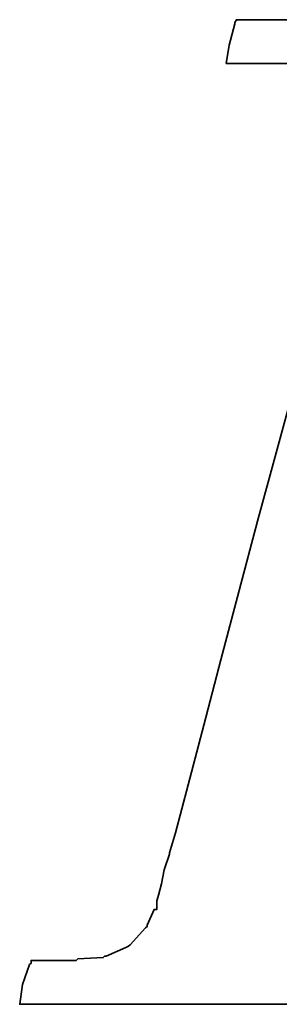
# Model space of a CAD drawing. Extents: x 904 to 1168, y 87 to 232.
# Tile 30 of 45: x 1120.567 to 1121.517, y 152.626 to 156.227. Entities that reach past the tile are written whole.
import ezdxf

# ---------------------------------------------------------------- set-up
doc = ezdxf.new("R2010")
doc.units = 0
doc.header["$MEASUREMENT"] = 0
doc.layers.add('DIM', color=4, linetype='CONTINUOUS')
doc.layers.add('layer 1', color=7, linetype='CONTINUOUS')

# ---------------------------------------------------------------- blocks, each defined once
blk = doc.blocks.new('TBI MOTION logo(完整正式版)')
at = {"layer": 'layer 1', "color": 22, "lineweight": 35}
blk.add_open_spline([(-40.59125, -7.943749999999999), (-40.59125, -7.943749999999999), (-40.97375, -7.943749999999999), (-40.97375, -7.943749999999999), (-40.97375, -7.943749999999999), (-40.97375, -7.943749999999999), (-41.38125, -7.943749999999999), (-41.38125, -7.943749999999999), (-41.38125, -7.943749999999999), (-41.38125, -7.943749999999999), (-41.54874999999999, -7.943749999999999), (-41.54874999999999, -7.943749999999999), (-41.54874999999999, -7.943749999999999), (-41.54874999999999, -7.943749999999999), (-41.59875, -7.943749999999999), (-41.59875, -7.943749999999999), (-41.59875, -7.943749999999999), (-41.59875, -7.943749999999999), (-41.88374999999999, -7.943749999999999), (-41.88374999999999, -7.943749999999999), (-41.88374999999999, -7.943749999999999), (-41.88374999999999, -7.943749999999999), (-41.90875, -7.91875), (-41.90875, -7.91875), (-41.90875, -7.91875), (-41.90875, -7.91875), (-42.19875, -7.871249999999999), (-42.19875, -7.871249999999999), (-42.19875, -7.871249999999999), (-42.19875, -7.871249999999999), (-42.43875, -7.82375), (-42.43875, -7.82375), (-42.43875, -7.82375), (-42.43875, -7.82375), (-42.45875, -7.82375), (-42.45875, -7.82375), (-42.45875, -7.82375), (-42.45875, -7.82375), (-42.48624999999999, -7.82375), (-42.48624999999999, -7.82375), (-42.48624999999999, -7.82375), (-42.48624999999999, -7.82375), (-42.67625, -7.723749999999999), (-42.67625, -7.723749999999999), (-42.67625, -7.723749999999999), (-42.67625, -7.723749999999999), (-42.70125, -7.70375), (-42.70125, -7.70375), (-42.70125, -7.70375), (-42.70125, -7.70375), (-42.72375, -7.678749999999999), (-42.72375, -7.678749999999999), (-42.72375, -7.678749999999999), (-42.72375, -7.678749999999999), (-42.86875, -7.488749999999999), (-42.86875, -7.488749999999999), (-42.86875, -7.488749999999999), (-42.86875, -7.488749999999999), (-42.89374999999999, -7.438749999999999), (-42.89374999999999, -7.438749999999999), (-42.89374999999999, -7.438749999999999), (-42.89374999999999, -7.438749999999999), (-42.91875, -7.388749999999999), (-42.91875, -7.388749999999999), (-42.91875, -7.388749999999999), (-42.91875, -7.388749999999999), (-42.93874999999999, -7.12875), (-42.93874999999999, -7.12875), (-42.93874999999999, -7.12875), (-42.93874999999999, -7.12875), (-42.96375, -7.103749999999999), (-42.96375, -7.103749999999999), (-42.96375, -7.103749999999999), (-42.96375, -7.103749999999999), (-42.96375, -7.053749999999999), (-42.96375, -7.053749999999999), (-42.96375, -7.053749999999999), (-42.96375, -7.053749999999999), (-42.96375, -7.00875), (-42.96375, -7.00875), (-42.96375, -7.00875), (-42.96375, -7.00875), (-42.91875, -6.69625), (-42.91875, -6.69625), (-42.91875, -6.69625), (-42.91875, -6.69625), (-42.91875, -6.62375), (-42.91875, -6.62375), (-42.91875, -6.62375), (-42.91875, -6.62375), (-42.91875, -6.59625), (-42.91875, -6.59625), (-42.91875, -6.59625), (-42.91875, -6.59625), (-42.91875, -6.57375), (-42.91875, -6.57375), (-42.91875, -6.57375), (-42.91875, -6.57375), (-42.91875, -6.528749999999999), (-42.91875, -6.528749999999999), (-42.91875, -6.528749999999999), (-42.91875, -6.528749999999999), (-42.89374999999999, -6.50375), (-42.89374999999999, -6.50375), (-42.89374999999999, -6.50375), (-42.89374999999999, -6.50375), (-42.84374999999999, -6.38375), (-42.84374999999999, -6.38375), (-42.84374999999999, -6.38375), (-42.84374999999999, -6.38375), (-42.84374999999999, -6.358749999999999), (-42.84374999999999, -6.358749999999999), (-42.84374999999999, -6.358749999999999), (-42.84374999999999, -6.358749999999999), (-42.74625, -6.143749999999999), (-42.74625, -6.143749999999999), (-42.74625, -6.143749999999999), (-42.74625, -6.143749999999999), (-42.70125, -5.853749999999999), (-42.70125, -5.853749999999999), (-42.70125, -5.853749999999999), (-42.70125, -5.853749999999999), (-42.60374999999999, -5.47125), (-42.60374999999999, -5.47125), (-42.60374999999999, -5.47125), (-42.60374999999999, -5.47125), (-42.60374999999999, -5.44875), (-42.60374999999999, -5.44875), (-42.60374999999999, -5.44875), (-42.60374999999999, -5.44875), (-42.38875, -4.678749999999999), (-42.38875, -4.678749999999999), (-42.38875, -4.678749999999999), (-42.38875, -4.678749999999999), (-42.36375, -4.653749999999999), (-42.36375, -4.653749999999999), (-42.36375, -4.653749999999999), (-42.36375, -4.653749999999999), (-42.12375, -3.69625), (-42.12375, -3.69625), (-42.12375, -3.69625), (-42.12375, -3.69625), (-42.12375, -3.67374), (-42.12375, -3.67374), (-42.12375, -3.67374), (-42.12375, -3.67374), (-41.78875, -2.593739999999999), (-41.78875, -2.593739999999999), (-41.78875, -2.593739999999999), (-41.78875, -2.593739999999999), (-41.18875, -0.19375), (-41.18875, -0.19375), (-41.18875, -0.19375), (-41.18875, -0.19375), (-40.54375, 2.20624), (-40.54375, 2.20624), (-40.54375, 2.20624), (-40.54375, 2.20624), (-40.25374999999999, 3.308749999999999), (-40.25374999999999, 3.308749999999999), (-40.25374999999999, 3.308749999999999), (-40.25374999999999, 3.308749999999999), (-39.98875, 4.27125), (-39.98875, 4.27125), (-39.98875, 4.27125), (-39.98875, 4.27125), (-39.77375, 5.131249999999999), (-39.77375, 5.131249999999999), (-39.77375, 5.131249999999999), (-39.77375, 5.131249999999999), (-39.67875, 5.47125), (-39.67875, 5.47125), (-39.67875, 5.47125), (-39.67875, 5.47125), (-39.60375, 5.756249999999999), (-39.60375, 5.756249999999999), (-39.60375, 5.756249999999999), (-39.60375, 5.756249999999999), (-39.60375, 5.78125), (-39.60375, 5.78125), (-39.60375, 5.78125), (-39.60375, 5.78125), (-39.50875, 5.97125), (-39.50875, 5.97125), (-39.50875, 5.97125), (-39.50875, 5.97125), (-39.50875, 6.138749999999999), (-39.50875, 6.138749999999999), (-39.50875, 6.138749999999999), (-39.50875, 6.138749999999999), (-39.48625, 6.166249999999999), (-39.48625, 6.166249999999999), (-39.48625, 6.166249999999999), (-39.48625, 6.166249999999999), (-39.46125, 6.286249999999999), (-39.46125, 6.286249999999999), (-39.46125, 6.286249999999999), (-39.46125, 6.286249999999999), (-39.46125, 6.426249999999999), (-39.46125, 6.426249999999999), (-39.46125, 6.426249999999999), (-39.46125, 6.426249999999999), (-39.41375, 6.426249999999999), (-39.41375, 6.426249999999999), (-39.41375, 6.426249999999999), (-39.41375, 6.426249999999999), (-39.29375, 6.69125), (-39.29375, 6.69125), (-39.29375, 6.69125), (-39.29375, 6.69125), (-39.26875, 6.741249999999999), (-39.26875, 6.741249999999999), (-39.26875, 6.741249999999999), (-39.26875, 6.741249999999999), (-39.24375, 6.76625), (-39.24375, 6.76625), (-39.24375, 6.76625), (-39.24375, 6.76625), (-38.98375, 7.006239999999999), (-38.98375, 7.006239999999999), (-38.98375, 7.006239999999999), (-38.98375, 7.006239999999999), (-38.95625, 7.026239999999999), (-38.95625, 7.026239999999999), (-38.95625, 7.026239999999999), (-38.95625, 7.026239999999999), (-38.78875, 7.126239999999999), (-38.78875, 7.126239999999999), (-38.78875, 7.126239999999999), (-38.78875, 7.126239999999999), (-38.76375, 7.126239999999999), (-38.76375, 7.126239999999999), (-38.76375, 7.126239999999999), (-38.76375, 7.126239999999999), (-38.74375, 7.126239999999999), (-38.74375, 7.126239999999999), (-38.74375, 7.126239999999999), (-38.74375, 7.126239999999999), (-38.52875, 7.171249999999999), (-38.52875, 7.171249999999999), (-38.52875, 7.171249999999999), (-38.52875, 7.171249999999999), (-38.52875, 7.196239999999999), (-38.52875, 7.196239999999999), (-38.52875, 7.196239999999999), (-38.52875, 7.196239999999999), (-38.50375, 7.196239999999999), (-38.50375, 7.196239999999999), (-38.50375, 7.196239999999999), (-38.50375, 7.196239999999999), (-38.26125, 7.21875), (-38.26125, 7.21875), (-38.26125, 7.21875), (-38.26125, 7.21875), (-38.23875000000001, 7.246239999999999), (-38.23875000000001, 7.246239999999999), (-38.23875000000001, 7.246239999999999), (-38.23875000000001, 7.246239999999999), (-38.21625, 7.246239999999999), (-38.21625, 7.246239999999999), (-38.21625, 7.246239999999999), (-38.21625, 7.246239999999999), (-38.18875, 7.246239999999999), (-38.18875, 7.246239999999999), (-38.18875, 7.246239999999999), (-38.18875, 7.246239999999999), (-37.90375, 7.246239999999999), (-37.90375, 7.246239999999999), (-37.90375, 7.246239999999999), (-37.90375, 7.246239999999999), (-37.85375, 7.246239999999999), (-37.85375, 7.246239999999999), (-37.85375, 7.246239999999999), (-37.85375, 7.246239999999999), (-37.75875, 7.246239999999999), (-37.75875, 7.246239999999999), (-37.75875, 7.246239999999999), (-37.75875, 7.246239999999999), (-37.42375, 7.246239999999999), (-37.42375, 7.246239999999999), (-37.42375, 7.246239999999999), (-37.42375, 7.246239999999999), (-37.08875, 7.246239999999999), (-37.08875, 7.246239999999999), (-37.08875, 7.246239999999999), (-37.08875, 7.246239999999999), (-37.06375, 7.246239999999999), (-37.06375, 7.246239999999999), (-37.06375, 7.246239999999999), (-37.06375, 7.246239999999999), (-37.06375, 7.266239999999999), (-37.06375, 7.266239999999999), (-37.06375, 7.266239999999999), (-37.06375, 7.266239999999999), (-37.03875, 7.291249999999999), (-37.03875, 7.291249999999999), (-37.03875, 7.291249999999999), (-37.03875, 7.291249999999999), (-37.03875, 7.31625), (-37.03875, 7.31625), (-37.03875, 7.31625), (-37.03875, 7.31625), (-36.94125, 7.676249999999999), (-36.94125, 7.676249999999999), (-36.94125, 7.676249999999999), (-36.94125, 7.676249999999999), (-36.86875, 7.98625), (-36.86875, 7.98625), (-36.86875, 7.98625), (-36.86875, 7.98625), (-36.98875000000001, 7.98625), (-36.98875000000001, 7.98625), (-36.98875000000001, 7.98625), (-36.98875000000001, 7.98625), (-37.42375, 7.98625), (-37.42375, 7.98625), (-37.42375, 7.98625), (-37.42375, 7.98625), (-37.94875, 7.98625), (-37.94875, 7.98625), (-37.94875, 7.98625), (-37.94875, 7.98625), (-38.57375, 7.98625), (-38.57375, 7.98625), (-38.57375, 7.98625), (-38.57375, 7.98625), (-39.29375, 7.98625), (-39.29375, 7.98625), (-39.29375, 7.98625), (-39.29375, 7.98625), (-40.82875, 7.98625), (-40.82875, 7.98625), (-40.82875, 7.98625), (-40.82875, 7.98625), (-42.36375, 7.98625), (-42.36375, 7.98625), (-42.36375, 7.98625), (-42.36375, 7.98625), (-43.08375, 7.98625), (-43.08375, 7.98625), (-43.08375, 7.98625), (-43.08375, 7.98625), (-43.70875, 7.98625), (-43.70875, 7.98625), (-43.70875, 7.98625), (-43.70875, 7.98625), (-44.23375, 7.98625), (-44.23375, 7.98625), (-44.23375, 7.98625), (-44.23375, 7.98625), (-44.66875, 7.98625), (-44.66875, 7.98625), (-44.66875, 7.98625), (-44.66875, 7.98625), (-44.88375, 7.98625), (-44.88375, 7.98625), (-44.88375, 7.98625), (-44.88375, 7.98625), (-44.90874999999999, 7.94125), (-44.90874999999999, 7.94125), (-44.90874999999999, 7.94125), (-44.90874999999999, 7.94125), (-44.90874999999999, 7.916249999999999), (-44.90874999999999, 7.916249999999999), (-44.90874999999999, 7.916249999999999), (-44.90874999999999, 7.916249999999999), (-45.00375, 7.55625), (-45.00375, 7.55625), (-45.00375, 7.55625), (-45.00375, 7.55625), (-45.05374999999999, 7.246239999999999), (-45.05374999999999, 7.246239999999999), (-45.05374999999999, 7.246239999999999), (-45.05374999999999, 7.246239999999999), (-44.61875, 7.246239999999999), (-44.61875, 7.246239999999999), (-44.61875, 7.246239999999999), (-44.61875, 7.246239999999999), (-44.11375, 7.246239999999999), (-44.11375, 7.246239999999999), (-44.11375, 7.246239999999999), (-44.11375, 7.246239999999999), (-43.99375, 7.246239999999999), (-43.99375, 7.246239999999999), (-43.99375, 7.246239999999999), (-43.99375, 7.246239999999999), (-43.94625, 7.246239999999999), (-43.94625, 7.246239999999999), (-43.94625, 7.246239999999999), (-43.94625, 7.246239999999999), (-43.92374, 7.246239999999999), (-43.92374, 7.246239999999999), (-43.92374, 7.246239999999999), (-43.92374, 7.246239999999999), (-43.65874999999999, 7.246239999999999), (-43.65874999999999, 7.246239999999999), (-43.65874999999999, 7.246239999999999), (-43.65874999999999, 7.246239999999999), (-43.63875, 7.21875), (-43.63875, 7.21875), (-43.63875, 7.21875), (-43.63875, 7.21875), (-43.46874999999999, 7.196239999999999), (-43.46874999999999, 7.196239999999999), (-43.46874999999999, 7.196239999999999), (-43.46874999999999, 7.196239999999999), (-43.39875, 7.196239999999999), (-43.39875, 7.196239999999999), (-43.39875, 7.196239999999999), (-43.39875, 7.196239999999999), (-43.37125, 7.171249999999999), (-43.37125, 7.171249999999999), (-43.37125, 7.171249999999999), (-43.37125, 7.171249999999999), (-43.34875, 7.171249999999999), (-43.34875, 7.171249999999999), (-43.34875, 7.171249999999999), (-43.34875, 7.171249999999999), (-43.20375, 7.126239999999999), (-43.20375, 7.126239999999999), (-43.20375, 7.126239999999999), (-43.20375, 7.126239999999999), (-43.05875, 7.076239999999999), (-43.05875, 7.076239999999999), (-43.05875, 7.076239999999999), (-43.05875, 7.076239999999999), (-43.01375, 7.076239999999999), (-43.01375, 7.076239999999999), (-43.01375, 7.076239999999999), (-43.01375, 7.076239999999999), (-42.98875, 7.026239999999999), (-42.98875, 7.026239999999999), (-42.98875, 7.026239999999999), (-42.98875, 7.026239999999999), (-42.79874999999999, 6.86125), (-42.79874999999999, 6.86125), (-42.79874999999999, 6.86125), (-42.79874999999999, 6.86125), (-42.77375, 6.81125), (-42.77375, 6.81125), (-42.77375, 6.81125), (-42.77375, 6.81125), (-42.74625, 6.76625), (-42.74625, 6.76625), (-42.74625, 6.76625), (-42.74625, 6.76625), (-42.72375, 6.47625), (-42.72375, 6.47625), (-42.72375, 6.47625), (-42.72375, 6.47625), (-42.70125, 6.45124), (-42.70125, 6.45124), (-42.70125, 6.45124), (-42.70125, 6.45124), (-42.70125, 6.426249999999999), (-42.70125, 6.426249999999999), (-42.70125, 6.426249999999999), (-42.70125, 6.426249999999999), (-42.72375, 6.40625), (-42.72375, 6.40625), (-42.72375, 6.40625), (-42.72375, 6.40625), (-42.74625, 5.97125), (-42.74625, 5.97125), (-42.74625, 5.97125), (-42.74625, 5.97125), (-42.74625, 5.94625), (-42.74625, 5.94625), (-42.74625, 5.94625), (-42.74625, 5.94625), (-42.74625, 5.926249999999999), (-42.74625, 5.926249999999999), (-42.74625, 5.926249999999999), (-42.74625, 5.926249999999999), (-42.77375, 5.876249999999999), (-42.77375, 5.876249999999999), (-42.77375, 5.876249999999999), (-42.77375, 5.876249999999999), (-42.81875, 5.80625), (-42.81875, 5.80625), (-42.81875, 5.80625), (-42.81875, 5.80625), (-42.86875, 5.63625), (-42.86875, 5.63625), (-42.86875, 5.63625), (-42.86875, 5.63625), (-42.91875, 5.39625), (-42.91875, 5.39625), (-42.91875, 5.39625), (-42.91875, 5.39625), (-42.91875, 5.37124), (-42.91875, 5.37124), (-42.91875, 5.37124), (-42.91875, 5.37124), (-43.01375, 5.10874), (-43.01375, 5.10874), (-43.01375, 5.10874), (-43.01375, 5.10874), (-43.10875, 4.771239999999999), (-43.10875, 4.771239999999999), (-43.10875, 4.771239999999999), (-43.10875, 4.771239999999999), (-43.29875, 3.956249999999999), (-43.29875, 3.956249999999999), (-43.29875, 3.956249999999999), (-43.29875, 3.956249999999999), (-43.58875, 2.951249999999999), (-43.58875, 2.951249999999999), (-43.58875, 2.951249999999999), (-43.58875, 2.951249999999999), (-43.87375, 1.87125), (-43.87375, 1.87125), (-43.87375, 1.87125), (-43.87375, 1.87125), (-44.52625, -0.50374), (-44.52625, -0.50374), (-44.52625, -0.50374), (-44.52625, -0.50374), (-45.14874999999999, -2.853749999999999), (-45.14874999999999, -2.853749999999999), (-45.14874999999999, -2.853749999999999), (-45.14874999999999, -2.853749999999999), (-45.43375, -3.95875), (-45.43375, -3.95875), (-45.43375, -3.95875), (-45.43375, -3.95875), (-45.69874999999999, -4.96875), (-45.69874999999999, -4.96875), (-45.69874999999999, -4.96875), (-45.69874999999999, -4.96875), (-45.91375, -5.78375), (-45.91375, -5.78375), (-45.91375, -5.78375), (-45.91375, -5.78375), (-46.01374999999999, -6.11875), (-46.01374999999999, -6.11875), (-46.01374999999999, -6.11875), (-46.01374999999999, -6.11875), (-46.01374999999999, -6.143749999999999), (-46.01374999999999, -6.143749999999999), (-46.01374999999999, -6.143749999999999), (-46.01374999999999, -6.143749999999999), (-46.10875, -6.40875), (-46.10875, -6.40875), (-46.10875, -6.40875), (-46.10875, -6.40875), (-46.15375, -6.648749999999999), (-46.15375, -6.648749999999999), (-46.15375, -6.648749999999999), (-46.15375, -6.648749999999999), (-46.20375, -6.83875), (-46.20375, -6.83875), (-46.20375, -6.83875), (-46.20375, -6.83875), (-46.22874999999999, -6.933749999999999), (-46.22874999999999, -6.933749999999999), (-46.22874999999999, -6.933749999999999), (-46.22874999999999, -6.933749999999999), (-46.22874999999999, -7.07875), (-46.22874999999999, -7.07875), (-46.22874999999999, -7.07875), (-46.22874999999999, -7.07875), (-46.27374999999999, -7.07875), (-46.27374999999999, -7.07875), (-46.27374999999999, -7.07875), (-46.27374999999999, -7.07875), (-46.39375, -7.34375), (-46.39375, -7.34375), (-46.39375, -7.34375), (-46.39375, -7.34375), (-46.39375, -7.36875), (-46.39375, -7.36875), (-46.39375, -7.36875), (-46.39375, -7.36875), (-46.42125, -7.388749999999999), (-46.42125, -7.388749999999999), (-46.42125, -7.388749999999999), (-46.42125, -7.388749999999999), (-46.68375, -7.678749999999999), (-46.68375, -7.678749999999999), (-46.68375, -7.678749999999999), (-46.68375, -7.678749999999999), (-46.70875, -7.70375), (-46.70875, -7.70375), (-46.70875, -7.70375), (-46.70875, -7.70375), (-46.75374999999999, -7.723749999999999), (-46.75374999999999, -7.723749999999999), (-46.75374999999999, -7.723749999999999), (-46.75374999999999, -7.723749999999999), (-47.08874999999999, -7.871249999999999), (-47.08874999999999, -7.871249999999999), (-47.08874999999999, -7.871249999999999), (-47.08874999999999, -7.871249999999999), (-47.11625, -7.871249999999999), (-47.11625, -7.871249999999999), (-47.11625, -7.871249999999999), (-47.11625, -7.871249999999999), (-47.13875, -7.893749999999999), (-47.13875, -7.893749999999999), (-47.13875, -7.893749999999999), (-47.13875, -7.893749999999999), (-47.56874999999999, -7.91875), (-47.56874999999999, -7.91875), (-47.56874999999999, -7.91875), (-47.56874999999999, -7.91875), (-47.59624999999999, -7.943749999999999), (-47.59624999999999, -7.943749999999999), (-47.59624999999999, -7.943749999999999), (-47.59624999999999, -7.943749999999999), (-47.64375, -7.943749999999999), (-47.64375, -7.943749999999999), (-47.64375, -7.943749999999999), (-47.64375, -7.943749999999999), (-47.73625, -7.943749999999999), (-47.73625, -7.943749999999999), (-47.73625, -7.943749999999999), (-47.73625, -7.943749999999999), (-48.07375, -7.943749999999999), (-48.07375, -7.943749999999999), (-48.07375, -7.943749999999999), (-48.07375, -7.943749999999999), (-48.36125, -7.943749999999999), (-48.36125, -7.943749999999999), (-48.36125, -7.943749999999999), (-48.36125, -7.943749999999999), (-48.36125, -7.966249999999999), (-48.36125, -7.966249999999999), (-48.36125, -7.966249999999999), (-48.36125, -7.966249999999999), (-48.36125, -7.991249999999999), (-48.36125, -7.991249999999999), (-48.36125, -7.991249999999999), (-48.36125, -7.991249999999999), (-48.38875, -8.013749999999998), (-48.38875, -8.013749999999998), (-48.38875, -8.013749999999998), (-48.38875, -8.013749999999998), (-48.50875, -8.34875), (-48.50875, -8.34875), (-48.50875, -8.34875), (-48.50875, -8.34875), (-48.55375, -8.68625), (-48.55375, -8.68625), (-48.55375, -8.68625), (-48.55375, -8.68625), (-48.45875, -8.68625), (-48.45875, -8.68625), (-48.45875, -8.68625), (-48.45875, -8.68625), (-48.07375, -8.68625), (-48.07375, -8.68625), (-48.07375, -8.68625), (-48.07375, -8.68625), (-47.52374999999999, -8.68625), (-47.52374999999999, -8.68625), (-47.52374999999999, -8.68625), (-47.52374999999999, -8.68625), (-46.92375, -8.68625), (-46.92375, -8.68625), (-46.92375, -8.68625), (-46.92375, -8.68625), (-46.25375, -8.68625), (-46.25375, -8.68625), (-46.25375, -8.68625), (-46.25375, -8.68625), (-46.20375, -8.68625), (-46.20375, -8.68625), (-46.20375, -8.68625), (-46.20375, -8.68625), (-44.71375, -8.68625), (-44.71375, -8.68625), (-44.71375, -8.68625), (-44.71375, -8.68625), (-43.22874999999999, -8.68625), (-43.22874999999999, -8.68625), (-43.22874999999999, -8.68625), (-43.22874999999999, -8.68625), (-42.55875, -8.68625), (-42.55875, -8.68625), (-42.55875, -8.68625), (-42.55875, -8.68625), (-42.50874999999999, -8.68625), (-42.50874999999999, -8.68625), (-42.50874999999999, -8.68625), (-42.50874999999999, -8.68625), (-41.93375, -8.68625), (-41.93375, -8.68625), (-41.93375, -8.68625), (-41.93375, -8.68625), (-41.38125, -8.68625), (-41.38125, -8.68625), (-41.38125, -8.68625), (-41.38125, -8.68625), (-40.97375, -8.68625), (-40.97375, -8.68625), (-40.97375, -8.68625), (-40.97375, -8.68625), (-40.78125, -8.68625), (-40.78125, -8.68625), (-40.78125, -8.68625), (-40.78125, -8.68625), (-40.78125, -8.638749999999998), (-40.78125, -8.638749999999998), (-40.78125, -8.638749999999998), (-40.78125, -8.638749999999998), (-40.75874999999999, -8.638749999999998), (-40.75874999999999, -8.638749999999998), (-40.75874999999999, -8.638749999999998), (-40.75874999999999, -8.638749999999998), (-40.66374999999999, -8.27875), (-40.66374999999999, -8.27875), (-40.66374999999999, -8.27875), (-40.66374999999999, -8.27875), (-40.59125, -7.943749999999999), (-40.59125, -7.943749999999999)], degree=3, knots=[0, 0, 0, 0, 0.0055865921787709, 0.0055865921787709, 0.0055865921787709, 0.0055865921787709, 0.0111731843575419, 0.0111731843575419, 0.0111731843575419, 0.0111731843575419, 0.0167597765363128, 0.0167597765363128, 0.0167597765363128, 0.0167597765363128, 0.0223463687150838, 0.0223463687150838, 0.0223463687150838, 0.0223463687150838, 0.0279329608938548, 0.0279329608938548, 0.0279329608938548, 0.0279329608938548, 0.0335195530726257, 0.0335195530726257, 0.0335195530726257, 0.0335195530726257, 0.0391061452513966, 0.0391061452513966, 0.0391061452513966, 0.0391061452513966, 0.0446927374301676, 0.0446927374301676, 0.0446927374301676, 0.0446927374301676, 0.0502793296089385, 0.0502793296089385, 0.0502793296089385, 0.0502793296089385, 0.0558659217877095, 0.0558659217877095, 0.0558659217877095, 0.0558659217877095, 0.0614525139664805, 0.0614525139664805, 0.0614525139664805, 0.0614525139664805, 0.0670391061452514, 0.0670391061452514, 0.0670391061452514, 0.0670391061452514, 0.0726256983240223, 0.0726256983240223, 0.0726256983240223, 0.0726256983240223, 0.0782122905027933, 0.0782122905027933, 0.0782122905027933, 0.0782122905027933, 0.0837988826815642, 0.0837988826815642, 0.0837988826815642, 0.0837988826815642, 0.0893854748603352, 0.0893854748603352, 0.0893854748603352, 0.0893854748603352, 0.0949720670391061, 0.0949720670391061, 0.0949720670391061, 0.0949720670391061, 0.1005586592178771, 0.1005586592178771, 0.1005586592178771, 0.1005586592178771, 0.106145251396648, 0.106145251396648, 0.106145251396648, 0.106145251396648, 0.1117318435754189, 0.1117318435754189, 0.1117318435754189, 0.1117318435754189, 0.1173184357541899, 0.1173184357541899, 0.1173184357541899, 0.1173184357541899, 0.1229050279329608, 0.1229050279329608, 0.1229050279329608, 0.1229050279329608, 0.1284916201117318, 0.1284916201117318, 0.1284916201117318, 0.1284916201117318, 0.1340782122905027, 0.1340782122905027, 0.1340782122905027, 0.1340782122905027, 0.1396648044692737, 0.1396648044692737, 0.1396648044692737, 0.1396648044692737, 0.1452513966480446, 0.1452513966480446, 0.1452513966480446, 0.1452513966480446, 0.1508379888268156, 0.1508379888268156, 0.1508379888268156, 0.1508379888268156, 0.1564245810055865, 0.1564245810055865, 0.1564245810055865, 0.1564245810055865, 0.1620111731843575, 0.1620111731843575, 0.1620111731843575, 0.1620111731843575, 0.1675977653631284, 0.1675977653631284, 0.1675977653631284, 0.1675977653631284, 0.1731843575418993, 0.1731843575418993, 0.1731843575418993, 0.1731843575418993, 0.1787709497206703, 0.1787709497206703, 0.1787709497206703, 0.1787709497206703, 0.1843575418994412, 0.1843575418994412, 0.1843575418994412, 0.1843575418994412, 0.1899441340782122, 0.1899441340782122, 0.1899441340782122, 0.1899441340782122, 0.1955307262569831, 0.1955307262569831, 0.1955307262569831, 0.1955307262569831, 0.2011173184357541, 0.2011173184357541, 0.2011173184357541, 0.2011173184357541, 0.206703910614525, 0.206703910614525, 0.206703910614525, 0.206703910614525, 0.2122905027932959, 0.2122905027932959, 0.2122905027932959, 0.2122905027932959, 0.2178770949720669, 0.2178770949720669, 0.2178770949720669, 0.2178770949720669, 0.2234636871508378, 0.2234636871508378, 0.2234636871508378, 0.2234636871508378, 0.2290502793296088, 0.2290502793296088, 0.2290502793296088, 0.2290502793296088, 0.2346368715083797, 0.2346368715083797, 0.2346368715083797, 0.2346368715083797, 0.2402234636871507, 0.2402234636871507, 0.2402234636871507, 0.2402234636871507, 0.2458100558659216, 0.2458100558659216, 0.2458100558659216, 0.2458100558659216, 0.2513966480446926, 0.2513966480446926, 0.2513966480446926, 0.2513966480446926, 0.2569832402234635, 0.2569832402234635, 0.2569832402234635, 0.2569832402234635, 0.2625698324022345, 0.2625698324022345, 0.2625698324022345, 0.2625698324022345, 0.2681564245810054, 0.2681564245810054, 0.2681564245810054, 0.2681564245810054, 0.2737430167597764, 0.2737430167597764, 0.2737430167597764, 0.2737430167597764, 0.2793296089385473, 0.2793296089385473, 0.2793296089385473, 0.2793296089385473, 0.2849162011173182, 0.2849162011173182, 0.2849162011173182, 0.2849162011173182, 0.2905027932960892, 0.2905027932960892, 0.2905027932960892, 0.2905027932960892, 0.2960893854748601, 0.2960893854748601, 0.2960893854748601, 0.2960893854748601, 0.3016759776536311, 0.3016759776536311, 0.3016759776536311, 0.3016759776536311, 0.3072625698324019, 0.3072625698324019, 0.3072625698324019, 0.3072625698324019, 0.312849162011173, 0.312849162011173, 0.312849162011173, 0.312849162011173, 0.3184357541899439, 0.3184357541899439, 0.3184357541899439, 0.3184357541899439, 0.3240223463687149, 0.3240223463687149, 0.3240223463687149, 0.3240223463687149, 0.3296089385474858, 0.3296089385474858, 0.3296089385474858, 0.3296089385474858, 0.3351955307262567, 0.3351955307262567, 0.3351955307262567, 0.3351955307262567, 0.3407821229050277, 0.3407821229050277, 0.3407821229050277, 0.3407821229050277, 0.3463687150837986, 0.3463687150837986, 0.3463687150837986, 0.3463687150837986, 0.3519553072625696, 0.3519553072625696, 0.3519553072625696, 0.3519553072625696, 0.3575418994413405, 0.3575418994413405, 0.3575418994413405, 0.3575418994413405, 0.3631284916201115, 0.3631284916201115, 0.3631284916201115, 0.3631284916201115, 0.3687150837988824, 0.3687150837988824, 0.3687150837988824, 0.3687150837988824, 0.3743016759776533, 0.3743016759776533, 0.3743016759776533, 0.3743016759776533, 0.3798882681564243, 0.3798882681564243, 0.3798882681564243, 0.3798882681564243, 0.3854748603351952, 0.3854748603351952, 0.3854748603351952, 0.3854748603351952, 0.3910614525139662, 0.3910614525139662, 0.3910614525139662, 0.3910614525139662, 0.3966480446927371, 0.3966480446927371, 0.3966480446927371, 0.3966480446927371, 0.4022346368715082, 0.4022346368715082, 0.4022346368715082, 0.4022346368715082, 0.407821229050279, 0.407821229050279, 0.407821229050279, 0.407821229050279, 0.4134078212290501, 0.4134078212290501, 0.4134078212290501, 0.4134078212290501, 0.4189944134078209, 0.4189944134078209, 0.4189944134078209, 0.4189944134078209, 0.4245810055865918, 0.4245810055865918, 0.4245810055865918, 0.4245810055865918, 0.4301675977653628, 0.4301675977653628, 0.4301675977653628, 0.4301675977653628, 0.4357541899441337, 0.4357541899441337, 0.4357541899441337, 0.4357541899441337, 0.4413407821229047, 0.4413407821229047, 0.4413407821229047, 0.4413407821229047, 0.4469273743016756, 0.4469273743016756, 0.4469273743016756, 0.4469273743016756, 0.4525139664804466, 0.4525139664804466, 0.4525139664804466, 0.4525139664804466, 0.4581005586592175, 0.4581005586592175, 0.4581005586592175, 0.4581005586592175, 0.4636871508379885, 0.4636871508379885, 0.4636871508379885, 0.4636871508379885, 0.4692737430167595, 0.4692737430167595, 0.4692737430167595, 0.4692737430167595, 0.4748603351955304, 0.4748603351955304, 0.4748603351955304, 0.4748603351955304, 0.4804469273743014, 0.4804469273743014, 0.4804469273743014, 0.4804469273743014, 0.4860335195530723, 0.4860335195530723, 0.4860335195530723, 0.4860335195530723, 0.4916201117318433, 0.4916201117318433, 0.4916201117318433, 0.4916201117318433, 0.4972067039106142, 0.4972067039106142, 0.4972067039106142, 0.4972067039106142, 0.5027932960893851, 0.5027932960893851, 0.5027932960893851, 0.5027932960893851, 0.508379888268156, 0.508379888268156, 0.508379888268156, 0.508379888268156, 0.513966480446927, 0.513966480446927, 0.513966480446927, 0.513966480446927, 0.519553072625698, 0.519553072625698, 0.519553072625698, 0.519553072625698, 0.525139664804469, 0.525139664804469, 0.525139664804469, 0.525139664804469, 0.53072625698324, 0.53072625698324, 0.53072625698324, 0.53072625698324, 0.536312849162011, 0.536312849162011, 0.536312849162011, 0.536312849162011, 0.541899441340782, 0.541899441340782, 0.541899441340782, 0.541899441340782, 0.547486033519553, 0.547486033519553, 0.547486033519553, 0.547486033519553, 0.553072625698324, 0.553072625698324, 0.553072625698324, 0.553072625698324, 0.558659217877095, 0.558659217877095, 0.558659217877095, 0.558659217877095, 0.564245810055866, 0.564245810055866, 0.564245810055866, 0.564245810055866, 0.569832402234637, 0.569832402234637, 0.569832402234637, 0.569832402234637, 0.575418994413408, 0.575418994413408, 0.575418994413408, 0.575418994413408, 0.581005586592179, 0.581005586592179, 0.581005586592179, 0.581005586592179, 0.58659217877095, 0.58659217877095, 0.58659217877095, 0.58659217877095, 0.592178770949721, 0.592178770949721, 0.592178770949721, 0.592178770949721, 0.5977653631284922, 0.5977653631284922, 0.5977653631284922, 0.5977653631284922, 0.603351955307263, 0.603351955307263, 0.603351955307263, 0.603351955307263, 0.608938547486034, 0.608938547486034, 0.608938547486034, 0.608938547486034, 0.6145251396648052, 0.6145251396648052, 0.6145251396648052, 0.6145251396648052, 0.6201117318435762, 0.6201117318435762, 0.6201117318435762, 0.6201117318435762, 0.6256983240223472, 0.6256983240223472, 0.6256983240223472, 0.6256983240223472, 0.631284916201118, 0.631284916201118, 0.631284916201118, 0.631284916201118, 0.6368715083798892, 0.6368715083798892, 0.6368715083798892, 0.6368715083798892, 0.6424581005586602, 0.6424581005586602, 0.6424581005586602, 0.6424581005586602, 0.6480446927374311, 0.6480446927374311, 0.6480446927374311, 0.6480446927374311, 0.6536312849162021, 0.6536312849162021, 0.6536312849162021, 0.6536312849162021, 0.6592178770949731, 0.6592178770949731, 0.6592178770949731, 0.6592178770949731, 0.6648044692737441, 0.6648044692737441, 0.6648044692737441, 0.6648044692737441, 0.6703910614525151, 0.6703910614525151, 0.6703910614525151, 0.6703910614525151, 0.6759776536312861, 0.6759776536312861, 0.6759776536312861, 0.6759776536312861, 0.6815642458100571, 0.6815642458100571, 0.6815642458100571, 0.6815642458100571, 0.687150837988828, 0.687150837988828, 0.687150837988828, 0.687150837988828, 0.6927374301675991, 0.6927374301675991, 0.6927374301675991, 0.6927374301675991, 0.69832402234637, 0.69832402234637, 0.69832402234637, 0.69832402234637, 0.703910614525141, 0.703910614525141, 0.703910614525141, 0.703910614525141, 0.7094972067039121, 0.7094972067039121, 0.7094972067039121, 0.7094972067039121, 0.715083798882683, 0.715083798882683, 0.715083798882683, 0.715083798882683, 0.7206703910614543, 0.7206703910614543, 0.7206703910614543, 0.7206703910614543, 0.7262569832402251, 0.7262569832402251, 0.7262569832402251, 0.7262569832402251, 0.731843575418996, 0.731843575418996, 0.731843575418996, 0.731843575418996, 0.7374301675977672, 0.7374301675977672, 0.7374301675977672, 0.7374301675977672, 0.7430167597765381, 0.7430167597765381, 0.7430167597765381, 0.7430167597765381, 0.7486033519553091, 0.7486033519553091, 0.7486033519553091, 0.7486033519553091, 0.75418994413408, 0.75418994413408, 0.75418994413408, 0.75418994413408, 0.7597765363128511, 0.7597765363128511, 0.7597765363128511, 0.7597765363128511, 0.7653631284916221, 0.7653631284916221, 0.7653631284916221, 0.7653631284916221, 0.770949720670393, 0.770949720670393, 0.770949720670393, 0.770949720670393, 0.7765363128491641, 0.7765363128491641, 0.7765363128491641, 0.7765363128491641, 0.7821229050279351, 0.7821229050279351, 0.7821229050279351, 0.7821229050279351, 0.787709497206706, 0.787709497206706, 0.787709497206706, 0.787709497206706, 0.7932960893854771, 0.7932960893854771, 0.7932960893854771, 0.7932960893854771, 0.798882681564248, 0.798882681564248, 0.798882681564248, 0.798882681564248, 0.8044692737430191, 0.8044692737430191, 0.8044692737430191, 0.8044692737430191, 0.8100558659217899, 0.8100558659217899, 0.8100558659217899, 0.8100558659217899, 0.8156424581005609, 0.8156424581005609, 0.8156424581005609, 0.8156424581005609, 0.8212290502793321, 0.8212290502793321, 0.8212290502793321, 0.8212290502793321, 0.8268156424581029, 0.8268156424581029, 0.8268156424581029, 0.8268156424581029, 0.8324022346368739, 0.8324022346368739, 0.8324022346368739, 0.8324022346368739, 0.8379888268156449, 0.8379888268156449, 0.8379888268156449, 0.8379888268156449, 0.8435754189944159, 0.8435754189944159, 0.8435754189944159, 0.8435754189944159, 0.8491620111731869, 0.8491620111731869, 0.8491620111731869, 0.8491620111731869, 0.8547486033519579, 0.8547486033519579, 0.8547486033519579, 0.8547486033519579, 0.8603351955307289, 0.8603351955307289, 0.8603351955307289, 0.8603351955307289, 0.8659217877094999, 0.8659217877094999, 0.8659217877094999, 0.8659217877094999, 0.8715083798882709, 0.8715083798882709, 0.8715083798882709, 0.8715083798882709, 0.8770949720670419, 0.8770949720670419, 0.8770949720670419, 0.8770949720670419, 0.8826815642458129, 0.8826815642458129, 0.8826815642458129, 0.8826815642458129, 0.888268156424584, 0.888268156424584, 0.888268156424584, 0.888268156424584, 0.8938547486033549, 0.8938547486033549, 0.8938547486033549, 0.8938547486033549, 0.8994413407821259, 0.8994413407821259, 0.8994413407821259, 0.8994413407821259, 0.9050279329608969, 0.9050279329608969, 0.9050279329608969, 0.9050279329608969, 0.9106145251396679, 0.9106145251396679, 0.9106145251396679, 0.9106145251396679, 0.9162011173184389, 0.9162011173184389, 0.9162011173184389, 0.9162011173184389, 0.9217877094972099, 0.9217877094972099, 0.9217877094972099, 0.9217877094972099, 0.9273743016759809, 0.9273743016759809, 0.9273743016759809, 0.9273743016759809, 0.9329608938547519, 0.9329608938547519, 0.9329608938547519, 0.9329608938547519, 0.9385474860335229, 0.9385474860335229, 0.9385474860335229, 0.9385474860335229, 0.944134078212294, 0.944134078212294, 0.944134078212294, 0.944134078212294, 0.9497206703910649, 0.9497206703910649, 0.9497206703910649, 0.9497206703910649, 0.9553072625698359, 0.9553072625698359, 0.9553072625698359, 0.9553072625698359, 0.960893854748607, 0.960893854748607, 0.960893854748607, 0.960893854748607, 0.9664804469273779, 0.9664804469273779, 0.9664804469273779, 0.9664804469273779, 0.972067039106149, 0.972067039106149, 0.972067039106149, 0.972067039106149, 0.9776536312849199, 0.9776536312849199, 0.9776536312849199, 0.9776536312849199, 0.9832402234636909, 0.9832402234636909, 0.9832402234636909, 0.9832402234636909, 0.988826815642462, 0.988826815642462, 0.988826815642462, 0.988826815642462, 0.9944134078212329, 0.9944134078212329, 0.9944134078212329, 0.9944134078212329, 1, 1, 1, 1], dxfattribs=at)

msp = doc.modelspace()

# ---------------------------------------------------------------- block references
at = {"layer": 'DIM', "xscale": 0.2159999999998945, "yscale": 0.2159999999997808, "zscale": 0.216}
msp.add_blockref('TBI MOTION logo(完整正式版)', (1131.055074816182, 154.5021593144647), dxfattribs=at)

doc.saveas('drawing.dxf')
